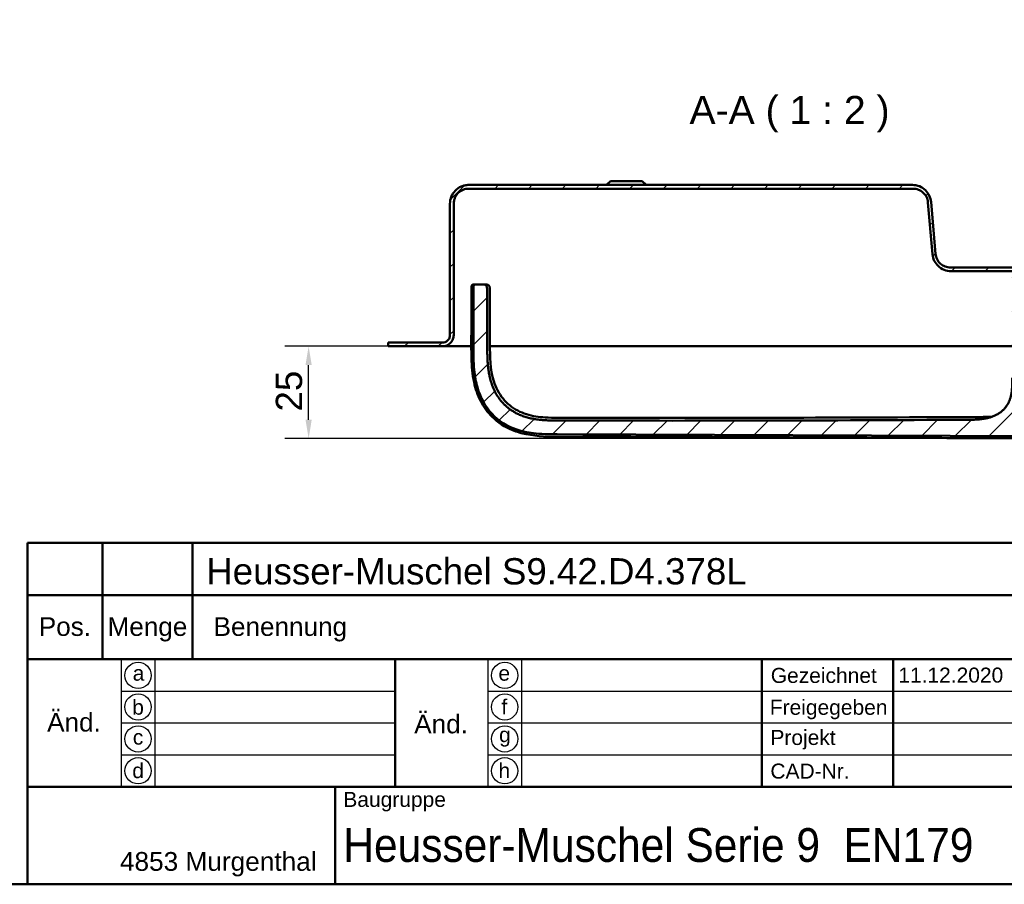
# Model space of a CAD drawing. Header units: millimetres. Extents: x 20 to 833, y 20 to 574.
# Tile 17 of 24: x 438 to 700, y 20 to 250. Entities that reach past the tile are written whole.
import ezdxf
from ezdxf.enums import TextEntityAlignment as Align

# ---------------------------------------------------------------- set-up
doc = ezdxf.new("R2010")
doc.units = ezdxf.units.MM
doc.header["$LTSCALE"] = 2
for name, color, linetype, lineweight in [('Bemaßungen(DIN)', 7, 'Continuous', 25), ('Sichtbare Kanten(DIN)', 7, 'Continuous', 50), ('Skizziergeometrie(DIN)', 7, 'Continuous', 50), ('Skizzierlinie(DIN)', 7, 'Continuous', 25), ('Symbole(DIN)', 7, 'Continuous', 25)]:
    doc.layers.add(name, color=color, linetype=linetype, lineweight=lineweight)
doc.layers.add('Schraffur', color=179, linetype='Continuous', lineweight=9, true_color=0x1e1e47)
doc.styles.add('Aktuell-DIN', font='arial.ttf')
doc.styles.add('Aktuell-DINGroßer Text', font='arial.ttf')
doc.styles.add('STANDARD-DIN~0', font='arial.ttf')
doc.styles.add('Textstil10', font='arial.ttf')
doc.styles.add('Textstil41', font='arial.ttf', dxfattribs={"width": 0.8})
doc.styles.add('Textstil83', font='arial.ttf', dxfattribs={"width": 0.8})
doc.dimstyles.new('CAD-LAN', dxfattribs={"dimscale": 2, "dimtxt": 3.5, "dimasz": 2.5, "dimexe": 3.175, "dimexo": 0, "dimgap": 0.8, "dimtad": 1, "dimrnd": 1e-08, "dimtxsty": 'STANDARD-DIN~0', "dimcen": 0.09, "dimdle": 10, "dimclrd": 250, "dimclre": 250, "dimclrt": 250, "dimadec": 0, "dimazin": 2, "dimtfac": 1, "dimtmove": 0, "dimatfit": 3, "dimfxl": 1, "dimtolj": 1, "dimtzin": 0, "dimlwd": 25, "dimlwe": 25, "dimarcsym": 0})

# ---------------------------------------------------------------- blocks, each defined once
blk = doc.blocks.new('Ränder Standardrahmen')
at = {"layer": 'Skizziergeometrie(DIN)', "flags": 128}
blk.add_lwpolyline([(10, 10), (10, 287), (410, 287), (410, 10), (10, 10)], dxfattribs=at)
blk = doc.blocks.new('Schriftfelder Heusser')
at = {"layer": 'Skizziergeometrie(DIN)'}
for p, q in [((101, 229.92), (101, 236.92)), ((101, 236.92), (291, 236.92)), ((111, 229.92), (111, 236.92)), ((123, 229.92), (123, 236.92)), ((101, 191.42), (101, 229.92)), ((101, 229.92), (291, 229.92)), ((111, 229.92), (111, 221.42)), ((123, 229.92), (123, 221.42)), ((101, 221.42), (291, 221.42)), ((150, 221.42), (150, 204.42)), ((198.85, 221.42), (198.85, 204.42)), ((216.35, 221.42), (216.35, 204.42)), ((101, 204.42), (291, 204.42)), ((142, 204.42), (142, 191.42)), ((291, 191.42), (101, 191.42))]:
    blk.add_line(p, q, dxfattribs=at)
at = {"layer": 'Skizzierlinie(DIN)'}
for p, q in [((113.5, 221.42), (113.5, 204.42)), ((118, 221.42), (118, 204.42)), ((162.35, 221.42), (162.35, 204.42)), ((166.85, 221.42), (166.85, 204.42)), ((113.5, 217.17), (150, 217.17)), ((162.35, 217.17), (278, 217.17)), ((113.5, 212.92), (150, 212.92)), ((162.35, 212.92), (278, 212.92)), ((113.5, 208.67), (150, 208.67)), ((162.35, 208.67), (278, 208.67))]:
    blk.add_line(p, q, dxfattribs=at)
for centre in [(115.75, 219.25), (164.6, 219.25), (115.75, 215.04), (164.6, 215.04), (115.75, 210.79), (164.6, 210.79), (115.75, 206.54), (164.6, 206.54)]:
    blk.add_circle(centre, 1.75, dxfattribs=at)
at = {"layer": 'Symbole(DIN)', "color": 179, "true_color": 0x262659, "style": 'Aktuell-DIN'}
for s, insert, char_height, attachment_point in [('Pos.', (106, 227), 2.489, 2), ('Menge', (117, 227), 2.489, 2), ('Benennung', (125.81, 225.38), 2.489, 4), ('\\fArial|b0|i0;a', (115.81, 219.53), 2, 5), ('\\fArial|b0|i0;e', (164.54, 219.53), 2, 5), ('\\fArial|b0|i0;Gezeichnet', (200.05, 219.23), 2, 4), ('\\fArial|b0|i0;b', (115.75, 215), 2, 5), ('\\fArial|b0|i0;f', (164.55, 215.06), 2, 5), ('\\fArial|b0|i0;Freigegeben', (199.92, 216), 2, 1), ('\\fArial|b0|i0;c', (115.75, 211.01), 2, 5), ('\\fArial|b0|i0;g', (164.63, 211.05), 2, 5), ('\\fArial|b0|i0;Projekt', (200, 211.98), 2, 1), ('\\fArial|b0|i0;d', (115.76, 206.55), 2, 5), ('\\fArial|b0|i0;h', (164.55, 206.57), 2, 5), ('\\fArial|b0|i0;CAD-Nr.', (200, 207.5), 2, 1), ('\\fArial|b0|i0;\\H2.0000;Baugruppe', (143.1, 203.73), 2, 1), ('\\fArial|b0|i0;\\H2.5000;4853 Murgenthal', (113.33, 192.46), 2.5, 7)]:
    blk.add_mtext(s, dxfattribs=dict(at, insert=insert, char_height=char_height, attachment_point=attachment_point))
at = {"layer": 'Symbole(DIN)', "color": 179, "true_color": 0x262659, "char_height": 2.489, "width": 12.3494, "attachment_point": 5, "style": 'Aktuell-DIN'}
for insert in [(107.21, 213), (156.12, 212.76)]:
    blk.add_mtext('Änd.', dxfattribs=dict(at, insert=insert))
at = {"layer": 'Symbole(DIN)', "color": 7, "insert": (143.1, 196.62), "char_height": 4.5, "width": 90.18, "attachment_point": 4, "style": 'Aktuell-DIN'}
blk.add_mtext('\\fArial|b0|i0;\\W0.90;\\H4.5000;Heusser-Muschel Serie 9  EN179', dxfattribs=at)
at = {"layer": 'Symbole(DIN)', "color": 179, "true_color": 0x262659}
for tag, height, style, p in [('AUTOR', 2.49, 'Aktuell-DIN', (240.03, 219.26)), ('KONTROLLDATUM', 2, 'Textstil10', (217.42, 215.04)), ('KONTROLLIERT_VON', 2, 'Textstil10', (239.98, 215.05))]:
    blk.add_attdef(tag, text='', height=height, dxfattribs=dict(at, style=style)).set_placement(p, align=Align.MIDDLE_LEFT)
at = {"layer": 'Symbole(DIN)', "color": 179, "true_color": 0x262659, "style": 'Textstil10'}
blk.add_attdef('ERSTELLUNGSDATUM_001', (217.04, 218.29), '', height=2, dxfattribs=at)
at = {"layer": 'Symbole(DIN)', "color": 7, "style": 'Textstil83', "width": 0.8}
blk.add_attdef('Anfänglicher_Ansichtsmaßstab_001', (281.57, 213.34), '', height=2.3, dxfattribs=at)
at = {"layer": 'Symbole(DIN)', "color": 179, "true_color": 0x262659, "style": 'Textstil10'}
blk.add_attdef('PROJEKT', text='', height=2, dxfattribs=at).set_placement((217.77, 209.72), align=Align.BOTTOM_LEFT)
at = {"layer": 'Symbole(DIN)', "color": 7, "style": 'Textstil41', "width": 0.8}
blk.add_attdef('STATUS', text='', height=5, dxfattribs=at).set_placement((284.53, 195.86), align=Align.MIDDLE_CENTER)
blk = doc.blocks.new('*D27')
at = {"layer": 'Bemaßungen(DIN)', "color": 250, "linetype": 'Continuous', "lineweight": 25, "true_color": 0x3f3f3f, "transparency": 16777216}
for p, q in [((543.36, 163.36), (508.6, 163.36)), ((514.95, 143.8), (514.95, 158.36)), ((708.46, 138.8), (508.6, 138.8))]:
    blk.add_line(p, q, dxfattribs=at)
at = {"layer": 'Bemaßungen(DIN)', "color": 250, "linetype": 'Continuous', "true_color": 0x3f3f3f, "transparency": 16777216}
for points in [[(514.12, 158.36), (515.78, 158.36), (514.95, 163.36)], [(514.12, 143.8), (515.78, 143.8), (514.95, 138.8)]]:
    blk.add_solid(points, dxfattribs=at)
at = {"layer": 'Defpoints', "color": 0, "linetype": 'Continuous', "transparency": 16777216}
for p in [(514.95, 163.36), (543.36, 163.36), (708.46, 138.8)]:
    blk.add_point(p, dxfattribs=at)
at = {"layer": 'Bemaßungen(DIN)', "color": 250, "linetype": 'Continuous', "lineweight": 25, "true_color": 0x3f3f3f, "transparency": 16777216, "insert": (506.2, 145.98), "char_height": 7, "attachment_point": 1, "rotation": 90, "style": 'STANDARD-DIN~0'}
blk.add_mtext('\\A1;25', dxfattribs=at)

msp = doc.modelspace()

# ---------------------------------------------------------------- hatches: boundary and pattern name
at = {"layer": 'Schraffur'}
h = msp.add_hatch(dxfattribs=at)
h.set_pattern_fill('ANSI31', color=256, scale=50.8, style=0)
h.set_pattern_definition([(45, (0, 0), (-4.49013, 4.49013), [])])
edge = h.paths.add_edge_path()
edge.add_line((743.612, 179.355), (743.612, 166.355))
edge.add_spline(control_points=[(743.612, 166.355), (743.612, 166.146), (743.634, 165.939), (743.718, 165.537), (743.78, 165.344), (744.018, 164.796), (744.246, 164.469), (744.807, 163.929), (745.131, 163.717), (745.845, 163.428), (746.225, 163.355), (746.612, 163.355)], knot_values=[-0.4735831, -0.4735831, -0.4735831, -0.4735831, -0.4108832, -0.4108832, -0.3500812, -0.3500812, -0.2314327, -0.2314327, -0.1160757, -0.1160757, -0.0000071, -0.0000071, -0.0000071, -0.0000071], degree=3, periodic=0)
edge.add_line((746.612, 163.355), (750.112, 163.355))
edge.add_line((750.112, 163.355), (750.112, 164.325))
edge.add_line((750.112, 164.325), (749.112, 164.325))
edge.add_line((749.112, 164.325), (749.112, 164.355))
edge.add_line((749.112, 164.355), (746.612, 164.355))
edge.add_spline(control_points=[(746.612, 164.355), (746.473, 164.355), (746.335, 164.369), (746.067, 164.426), (745.938, 164.467), (745.573, 164.626), (745.355, 164.778), (744.995, 165.151), (744.854, 165.368), (744.661, 165.844), (744.612, 166.097), (744.612, 166.355)], knot_values=[-0.3157143, -0.3157143, -0.3157143, -0.3157143, -0.2739221, -0.2739221, -0.2333875, -0.2333875, -0.1542884, -0.1542884, -0.0773838, -0.0773838, 0, 0, 0, 0], degree=3, periodic=0)
edge.add_line((744.612, 166.355), (744.612, 179.355))
edge.add_spline(control_points=[(744.612, 179.355), (744.612, 179.703), (744.577, 180.049), (744.436, 180.719), (744.333, 181.041), (743.936, 181.953), (743.556, 182.499), (742.622, 183.399), (742.081, 183.751), (740.891, 184.233), (740.257, 184.355), (739.612, 184.355)], knot_values=[-0.7893052, -0.7893052, -0.7893052, -0.7893052, -0.6848053, -0.6848053, -0.5834686, -0.5834686, -0.3857211, -0.3857211, -0.1934595, -0.1934595, 0, 0, 0, 0], degree=3, periodic=0)
edge.add_line((739.612, 184.355), (730.612, 184.355))
edge.add_line((730.612, 184.355), (730.612, 185.855))
edge.add_line((730.612, 185.855), (730.112, 185.855))
edge.add_line((730.112, 185.855), (730.112, 182.555))
edge.add_line((730.112, 182.555), (729.612, 182.555))
edge.add_line((729.612, 182.555), (729.612, 183.355))
edge.add_line((729.612, 183.355), (726.629, 183.355))
edge.add_line((726.629, 183.355), (726.629, 184.255))
edge.add_line((726.629, 184.255), (724.712, 184.255))
edge.add_line((724.712, 184.255), (724.712, 185.055))
edge.add_line((724.712, 185.055), (725.612, 185.055))
edge.add_line((725.612, 185.055), (725.612, 185.655))
edge.add_line((725.612, 185.655), (725.112, 186.155))
edge.add_line((725.112, 186.155), (722.162, 186.155))
edge.add_line((722.162, 186.155), (722.162, 171.314))
edge.add_line((722.162, 171.314), (731.671, 171.314))
edge.add_line((731.671, 171.314), (732.655, 172.298))
edge.add_line((732.655, 172.298), (732.655, 180.355))
edge.add_line((732.655, 180.355), (732.655, 182.855))
edge.add_line((732.655, 182.855), (731.912, 182.855))
edge.add_line((731.912, 182.855), (731.912, 176.655))
edge.add_line((731.912, 176.655), (731.612, 176.355))
edge.add_line((731.612, 176.355), (728.912, 176.355))
edge.add_line((728.912, 176.355), (729.112, 176.555))
edge.add_line((729.112, 176.555), (729.112, 177.155))
edge.add_line((729.112, 177.155), (728.912, 177.355))
edge.add_line((728.912, 177.355), (729.212, 177.355))
edge.add_line((729.212, 177.355), (729.212, 176.855))
edge.add_line((729.212, 176.855), (729.312, 176.755))
edge.add_line((729.312, 176.755), (731.412, 176.755))
edge.add_line((731.412, 176.755), (731.612, 176.955))
edge.add_line((731.612, 176.955), (731.612, 183.355))
edge.add_line((731.612, 183.355), (739.612, 183.355))
edge.add_spline(control_points=[(739.612, 183.355), (739.891, 183.355), (740.168, 183.327), (740.704, 183.214), (740.961, 183.132), (741.691, 182.814), (742.127, 182.51), (742.847, 181.763), (743.129, 181.33), (743.515, 180.378), (743.612, 179.871), (743.612, 179.355)], knot_values=[-0.6314442, -0.6314442, -0.6314442, -0.6314442, -0.5478443, -0.5478443, -0.4667749, -0.4667749, -0.3085769, -0.3085769, -0.1547676, -0.1547676, 0, 0, 0, 0], degree=3, periodic=0)
h.paths.add_polyline_path([(727.112, 177.355), (727.112, 182.155), (726.912, 182.355), (725.812, 182.355), (725.612, 182.155), (725.612, 183.355), (726.612, 183.355), (726.612, 182.555), (727.362, 182.555), (727.162, 182.355), (727.162, 177.555), (727.362, 177.355)], flags=0)
h.paths.add_polyline_path([(725.812, 176.355), (725.612, 176.355), (725.612, 176.555)], flags=0)
edge = h.paths.add_edge_path()
edge.add_line((536.112, 164.355), (536.112, 163.355))
edge.add_line((536.112, 163.355), (550.612, 163.355))
edge.add_spline(control_points=[(550.612, 163.355), (550.821, 163.355), (551.029, 163.377), (551.431, 163.461), (551.624, 163.523), (552.171, 163.761), (552.499, 163.989), (553.039, 164.549), (553.25, 164.874), (553.539, 165.588), (553.612, 165.968), (553.612, 166.355)], knot_values=[-0.4735814, -0.4735814, -0.4735814, -0.4735814, -0.4108832, -0.4108832, -0.3500812, -0.3500812, -0.2314327, -0.2314327, -0.1160757, -0.1160757, 0, 0, 0, 0], degree=3, periodic=0)
edge.add_line((553.612, 166.355), (553.612, 201.355))
edge.add_spline(control_points=[(553.612, 201.355), (553.612, 201.633), (553.641, 201.91), (553.754, 202.447), (553.836, 202.704), (554.154, 203.434), (554.458, 203.87), (555.205, 204.59), (555.638, 204.872), (556.589, 205.258), (557.097, 205.355), (557.612, 205.355)], knot_values=[-0.6314442, -0.6314442, -0.6314442, -0.6314442, -0.5478443, -0.5478443, -0.4667749, -0.4667749, -0.3085769, -0.3085769, -0.1547676, -0.1547676, 0, 0, 0, 0], degree=3, periodic=0)
edge.add_line((557.612, 205.355), (676.015, 205.355))
edge.add_spline(control_points=[(676.015, 205.355), (676.502, 205.355), (676.983, 205.268), (677.878, 204.927), (678.285, 204.682), (679.027, 204.037), (679.347, 203.628), (679.813, 202.713), (679.955, 202.217), (680, 201.704)], knot_values=[-0.5965767, -0.5965767, -0.5965767, -0.5965767, -0.4502726, -0.4502726, -0.3087981, -0.3087981, -0.1544759, -0.1544759, 0, 0, 0, 0], degree=3, periodic=0)
edge.add_line((680, 201.704), (681.206, 187.919))
edge.add_spline(control_points=[(681.206, 187.919), (681.259, 187.312), (681.42, 186.724), (681.942, 185.646), (682.291, 185.166), (683.176, 184.312), (683.719, 183.959), (684.91, 183.477), (685.543, 183.355), (686.187, 183.355)], knot_values=[-0.7457209, -0.7457209, -0.7457209, -0.7457209, -0.5628408, -0.5628408, -0.3859976, -0.3859976, -0.1930948, -0.1930948, 0, 0, 0, 0], degree=3, periodic=0)
edge.add_line((686.187, 183.355), (703.612, 183.355))
edge.add_line((703.612, 183.355), (703.612, 176.955))
edge.add_line((703.612, 176.955), (703.812, 176.755))
edge.add_line((703.812, 176.755), (705.912, 176.755))
edge.add_line((705.912, 176.755), (706.012, 176.855))
edge.add_line((706.012, 176.855), (706.012, 177.355))
edge.add_line((706.012, 177.355), (706.312, 177.355))
edge.add_line((706.312, 177.355), (706.112, 177.155))
edge.add_line((706.112, 177.155), (706.112, 176.555))
edge.add_line((706.112, 176.555), (706.312, 176.355))
edge.add_line((706.312, 176.355), (703.612, 176.355))
edge.add_line((703.612, 176.355), (703.312, 176.655))
edge.add_line((703.312, 176.655), (703.312, 182.855))
edge.add_line((703.312, 182.855), (702.469, 182.855))
edge.add_line((702.469, 182.855), (702.469, 180.355))
edge.add_line((702.469, 180.355), (702.469, 154.939))
edge.add_spline(control_points=[(702.469, 154.939), (702.469, 150.493), (702.469, 146.935), (698.942, 143.804), (694.915, 143.787), (689.881, 143.765)], knot_values=[0, 0, 0, 0, 0, 0, 1, 1, 1, 1, 1, 1], degree=5, periodic=0)
edge.add_spline(control_points=[(689.881, 143.765), (653.685, 143.607), (617.488, 143.464), (581.291, 143.593)], knot_values=[0.0000183, 0.0000183, 0.0000183, 0.0000183, 10.8591286, 10.8591286, 10.8591286, 10.8591286], degree=3, periodic=0)
edge.add_spline(control_points=[(581.291, 143.593), (574.755, 143.616), (568.795, 143.645), (562.603, 149.321), (562.575, 155.802), (562.541, 163.893)], knot_values=[0, 0, 0, 0, 0, 0, 1, 1, 1, 1, 1, 1], degree=5, periodic=0)
edge.add_spline(control_points=[(562.541, 163.893), (562.511, 171.19), (562.494, 175.077), (562.493, 178.441)], knot_values=[0, 0, 0, 0, 1.0033721, 1.0033721, 1.0033721, 1.0033721], weights=[1.044297, 1.00552, 1.0006869, 1.0000845], degree=3, periodic=0)
edge.add_spline(control_points=[(562.493, 178.441), (562.493, 179.007), (562.493, 179.515), (562.18, 179.855), (561.658, 179.855), (561.082, 179.855)], knot_values=[0, 0, 0, 0, 0, 0, 1, 1, 1, 1, 1, 1], degree=5, periodic=0)
edge.add_line((561.082, 179.855), (559.492, 179.855))
edge.add_spline(control_points=[(559.492, 179.855), (559.387, 179.855), (559.279, 179.855), (559.146, 179.818), (559.108, 179.802), (559.043, 179.756), (559.017, 179.728), (558.969, 179.653), (558.953, 179.606), (558.927, 179.473), (558.927, 179.381), (558.927, 179.29)], knot_values=[-0.0997525, -0.0997525, -0.0997525, -0.0997525, -0.0687231, -0.0687231, -0.0556331, -0.0556331, -0.0432165, -0.0432165, -0.0273736, -0.0273736, -0.0000528, -0.0000528, -0.0000528, -0.0000528], degree=3, periodic=0)
edge.add_spline(control_points=[(558.927, 179.29), (558.926, 177.364), (558.923, 175.525), (558.917, 173.589), (558.911, 171.648), (558.903, 169.651), (558.895, 167.721), (558.89, 166.435), (558.884, 165.15), (558.879, 163.864)], knot_values=[0, 0, 0, 0, 0.4100205, 0.4100205, 0.4100205, 0.82096, 0.82096, 0.82096, 1.0946134, 1.0946134, 1.0946134, 1.0946134], degree=3, periodic=0)
edge.add_spline(control_points=[(558.879, 163.864), (558.874, 162.728), (558.867, 161.589), (558.895, 160.375), (558.924, 159.161), (558.986, 158.094), (559.073, 157.176), (559.248, 155.339), (559.531, 153.843), (559.934, 152.434), (561.548, 146.797), (565.17, 142.914), (570.462, 141.15), (571.785, 140.709), (573.19, 140.396), (574.917, 140.194), (575.78, 140.093), (576.783, 140.018), (577.925, 139.977), (579.066, 139.937), (580.137, 139.934), (581.207, 139.929)], knot_values=[0, 0, 0, 0, 0.2406476, 0.2406476, 0.2406476, 0.4812952, 0.4812952, 0.4812952, 0.9625904, 0.9625904, 0.9625904, 2.8877711, 2.8877711, 2.8877711, 3.3690663, 3.3690663, 3.3690663, 3.6097139, 3.6097139, 3.6097139, 3.8503615, 3.8503615, 3.8503615, 3.8503615], degree=3, periodic=0)
edge.add_line((581.207, 139.929), (708.68, 139.382))
edge.add_spline(control_points=[(708.68, 139.382), (710.146, 139.376), (711.613, 139.369), (713.173, 139.413), (714.733, 139.457), (716.115, 139.547), (717.469, 139.702)], knot_values=[0, 0, 0, 0, 0.4403832, 0.4403832, 0.4403832, 0.8807664, 0.8807664, 0.8807664, 0.8807664], degree=3, periodic=0)
edge.add_spline(control_points=[(717.469, 139.702), (719.249, 139.905), (720.859, 140.21), (722.373, 140.631)], knot_values=[0, 0, 0, 0, 0.5001725, 0.5001725, 0.5001725, 0.5001725], degree=3, periodic=0)
edge.add_spline(control_points=[(722.373, 140.631), (723.908, 141.057), (725.588, 141.672), (727.414, 142.476)], knot_values=[0, 0, 0, 0, 0.5374565, 0.5374565, 0.5374565, 0.5374565], degree=3, periodic=0)
edge.add_spline(control_points=[(727.414, 142.476), (727.878, 142.681), (728.212, 142.835), (728.615, 143.031), (729.018, 143.227), (729.413, 143.428), (729.806, 143.631), (729.905, 143.682), (730.003, 143.733), (730.101, 143.784), (730.396, 143.936), (730.692, 144.088), (730.989, 144.236), (731.039, 144.26), (731.088, 144.285), (731.138, 144.309), (731.188, 144.333), (731.238, 144.358), (731.287, 144.382), (731.537, 144.502), (731.788, 144.618), (732.045, 144.725), (732.097, 144.746), (732.148, 144.767), (732.198, 144.787)], knot_values=[0, 0, 0, 0, 0.1300988, 0.1300988, 0.1300988, 0.2601975, 0.2601975, 0.2601975, 0.2927222, 0.2927222, 0.2927222, 0.3902963, 0.3902963, 0.3902963, 0.4065586, 0.4065586, 0.4065586, 0.422821, 0.422821, 0.422821, 0.5041327, 0.5041327, 0.5041327, 0.5203951, 0.5203951, 0.5203951, 0.5203951], degree=3, periodic=0)
edge.add_spline(control_points=[(732.198, 144.787), (732.291, 144.824), (732.382, 144.858), (732.498, 144.933), (732.534, 144.964), (732.596, 145.045), (732.617, 145.091), (732.655, 145.234), (732.655, 145.339), (732.655, 145.443)], knot_values=[-0.0935252, -0.0935252, -0.0935252, -0.0935252, -0.0642653, -0.0642653, -0.0483657, -0.0483657, -0.0312512, -0.0312512, 0, 0, 0, 0], degree=3, periodic=0)
edge.add_line((732.655, 145.443), (732.655, 165.412))
edge.add_line((732.655, 165.412), (731.671, 166.397))
edge.add_line((731.671, 166.397), (722.162, 166.397))
edge.add_line((722.162, 166.397), (722.162, 151.155))
edge.add_line((722.162, 151.155), (713.062, 151.155))
edge.add_line((713.062, 151.155), (713.062, 186.155))
edge.add_line((713.062, 186.155), (710.112, 186.155))
edge.add_line((710.112, 186.155), (709.612, 185.655))
edge.add_line((709.612, 185.655), (709.612, 185.055))
edge.add_line((709.612, 185.055), (710.512, 185.055))
edge.add_line((710.512, 185.055), (710.512, 183.355))
edge.add_line((710.512, 183.355), (709.612, 183.355))
edge.add_line((709.612, 183.355), (709.612, 182.155))
edge.add_line((709.612, 182.155), (709.412, 182.355))
edge.add_line((709.412, 182.355), (708.312, 182.355))
edge.add_line((708.312, 182.355), (708.112, 182.155))
edge.add_line((708.112, 182.155), (708.112, 177.355))
edge.add_line((708.112, 177.355), (707.862, 177.355))
edge.add_line((707.862, 177.355), (708.062, 177.555))
edge.add_line((708.062, 177.555), (708.062, 182.355))
edge.add_line((708.062, 182.355), (707.862, 182.555))
edge.add_line((707.862, 182.555), (708.612, 182.555))
edge.add_line((708.612, 182.555), (708.612, 183.355))
edge.add_line((708.612, 183.355), (705.612, 183.355))
edge.add_line((705.612, 183.355), (705.612, 182.555))
edge.add_line((705.612, 182.555), (705.112, 182.555))
edge.add_line((705.112, 182.555), (705.112, 185.855))
edge.add_line((705.112, 185.855), (704.612, 185.855))
edge.add_line((704.612, 185.855), (704.612, 184.355))
edge.add_line((704.612, 184.355), (685.983, 184.355))
edge.add_spline(control_points=[(685.983, 184.355), (685.494, 184.355), (685.012, 184.443), (684.115, 184.786), (683.707, 185.032), (682.966, 185.68), (682.647, 186.089), (682.182, 187.005), (682.041, 187.502), (681.998, 188.015)], knot_values=[-0.5973968, -0.5973968, -0.5973968, -0.5973968, -0.4506663, -0.4506663, -0.3087924, -0.3087924, -0.1544816, -0.1544816, 0, 0, 0, 0], degree=3, periodic=0)
edge.add_line((681.998, 188.015), (680.821, 201.781))
edge.add_spline(control_points=[(680.821, 201.781), (680.769, 202.39), (680.608, 202.981), (680.086, 204.061), (679.736, 204.543), (678.85, 205.398), (678.307, 205.752), (677.116, 206.233), (676.483, 206.355), (675.839, 206.355)], knot_values=[-0.7467461, -0.7467461, -0.7467461, -0.7467461, -0.5633329, -0.5633329, -0.3859905, -0.3859905, -0.193102, -0.193102, 0, 0, 0, 0], degree=3, periodic=0)
edge.add_line((675.839, 206.355), (557.612, 206.355))
edge.add_spline(control_points=[(557.612, 206.355), (557.265, 206.355), (556.919, 206.32), (556.248, 206.179), (555.927, 206.076), (555.014, 205.679), (554.469, 205.298), (553.569, 204.365), (553.216, 203.824), (552.735, 202.634), (552.612, 202), (552.612, 201.355)], knot_values=[-0.7893052, -0.7893052, -0.7893052, -0.7893052, -0.6848053, -0.6848053, -0.5834686, -0.5834686, -0.3857211, -0.3857211, -0.1934595, -0.1934595, 0, 0, 0, 0], degree=3, periodic=0)
edge.add_line((552.612, 201.355), (552.612, 166.355))
edge.add_spline(control_points=[(552.612, 166.355), (552.612, 166.216), (552.598, 166.078), (552.542, 165.809), (552.501, 165.681), (552.342, 165.316), (552.19, 165.098), (551.816, 164.738), (551.6, 164.597), (551.124, 164.404), (550.87, 164.355), (550.612, 164.355)], knot_values=[-0.3157221, -0.3157221, -0.3157221, -0.3157221, -0.2739221, -0.2739221, -0.2333875, -0.2333875, -0.1542884, -0.1542884, -0.0773838, -0.0773838, -0.000002, -0.000002, -0.000002, -0.000002], degree=3, periodic=0)
edge.add_line((550.612, 164.355), (536.112, 164.355))
h.paths.add_polyline_path([(709.612, 176.355), (709.412, 176.355), (709.612, 176.555)], flags=0)

# ---------------------------------------------------------------- linework, layer by layer
at = {"layer": 'Sichtbare Kanten(DIN)'}
for p, q in [((595.362, 207.355), (594.362, 206.355)), ((595.362, 207.355), (603.862, 207.355)), ((603.862, 207.355), (604.862, 206.355)), ((675.839, 206.355), (557.612, 206.355)), ((557.612, 205.355), (676.015, 205.355)), ((552.612, 201.355), (552.612, 166.355)), ((552.612, 166.355), (552.612, 201.355)), ((553.612, 166.355), (553.612, 201.355)), ((680, 201.704), (681.206, 187.919)), ((681.998, 188.015), (680.821, 201.781)), ((704.612, 184.355), (685.983, 184.355)), ((686.187, 183.355), (703.612, 183.355)), ((559.492, 179.855), (561.082, 179.855)), ((561.082, 179.855), (561.785, 179.855)), ((552.612, 166.355), (552.612, 166.355)), ((536.112, 164.355), (536.112, 163.355)), ((550.612, 164.355), (536.112, 164.355)), ((536.112, 164.325), (536.112, 164.325)), ((536.112, 163.355), (536.112, 164.325)), ((536.112, 163.355), (550.612, 163.355)), ((550.637, 163.355), (558.297, 163.355)), ((563.273, 163.355), (576.151, 163.355)), ((576.151, 163.355), (702.469, 163.355)), ((708.68, 139.382), (581.207, 139.929))]:
    msp.add_line(p, q, dxfattribs=at)
for points, degree, knots in [([(557.612, 206.355), (557.265, 206.355), (556.919, 206.32), (556.248, 206.179), (555.927, 206.076), (555.014, 205.679), (554.469, 205.298), (553.569, 204.365), (553.216, 203.824), (552.735, 202.634), (552.612, 202), (552.612, 201.355)], 3, [-0.78930523, -0.78930523, -0.78930523, -0.78930523, -0.68480532, -0.68480532, -0.58346864, -0.58346864, -0.38572109, -0.38572109, -0.19345948, -0.19345948, 0, 0, 0, 0]), ([(553.612, 201.355), (553.612, 201.633), (553.641, 201.91), (553.754, 202.447), (553.836, 202.704), (554.154, 203.434), (554.458, 203.87), (555.205, 204.59), (555.638, 204.872), (556.589, 205.258), (557.097, 205.355), (557.612, 205.355)], 3, [-0.63144419, -0.63144419, -0.63144419, -0.63144419, -0.54784426, -0.54784426, -0.46677491, -0.46677491, -0.30857687, -0.30857687, -0.15476759, -0.15476759, 0, 0, 0, 0]), ([(680.821, 201.781), (680.769, 202.39), (680.608, 202.981), (680.086, 204.061), (679.736, 204.543), (678.85, 205.398), (678.307, 205.752), (677.116, 206.233), (676.483, 206.355), (675.839, 206.355)], 3, [-0.74674606, -0.74674606, -0.74674606, -0.74674606, -0.56333292, -0.56333292, -0.38599047, -0.38599047, -0.19310203, -0.19310203, -0.00000002, -0.00000002, -0.00000002, -0.00000002]), ([(676.015, 205.355), (676.502, 205.355), (676.983, 205.268), (677.878, 204.927), (678.285, 204.682), (679.027, 204.037), (679.347, 203.628), (679.813, 202.713), (679.955, 202.217), (680, 201.704)], 3, [-0.59657674, -0.59657674, -0.59657674, -0.59657674, -0.45027262, -0.45027262, -0.30879806, -0.30879806, -0.15447588, -0.15447588, 0, 0, 0, 0]), ([(681.206, 187.919), (681.259, 187.312), (681.42, 186.724), (681.942, 185.646), (682.291, 185.166), (683.176, 184.312), (683.719, 183.959), (684.91, 183.477), (685.543, 183.355), (686.187, 183.355)], 3, [-0.74572093, -0.74572093, -0.74572093, -0.74572093, -0.56284077, -0.56284077, -0.38599757, -0.38599757, -0.19309485, -0.19309485, 0, 0, 0, 0]), ([(685.983, 184.355), (685.494, 184.355), (685.012, 184.443), (684.115, 184.786), (683.707, 185.032), (682.966, 185.68), (682.647, 186.089), (682.182, 187.005), (682.041, 187.502), (681.998, 188.015)], 3, [-0.59739683, -0.59739683, -0.59739683, -0.59739683, -0.45066634, -0.45066634, -0.30879238, -0.30879238, -0.15448162, -0.15448162, 0, 0, 0, 0]), ([(717.465, 139.14), (713.11, 138.642), (708.703, 138.821), (696.984, 138.872), (689.648, 138.903), (660.304, 139.029), (638.296, 139.123), (608.035, 139.253), (599.782, 139.288), (585.336, 139.351), (579.04, 138.75), (571.7, 140.179), (570.452, 140.532), (567.262, 141.828), (565.378, 143.047), (562.627, 145.788), (561.597, 147.223), (559.994, 150.329), (559.416, 152.034), (558.57, 155.882), (558.394, 158.065), (558.244, 163.857), (558.334, 167.481), (558.352, 172.564), (558.357, 174.023), (558.363, 176.211), (558.365, 176.941), (558.365, 178.035), (558.363, 178.4), (558.367, 178.86), (558.369, 178.956), (558.375, 179.162), (558.381, 179.274), (558.403, 179.421), (558.413, 179.466), (558.449, 179.588), (558.483, 179.654), (558.569, 179.753), (558.622, 179.789), (558.73, 179.83), (558.777, 179.841), (558.861, 179.851), (558.895, 179.853), (558.949, 179.856), (558.969, 179.856), (559.01, 179.856), (559.031, 179.856), (559.052, 179.856)], 3, [0, 0, 0, 0, 1.3147732, 1.3147732, 3.5156069, 3.5156069, 10.1181079, 10.1181079, 12.5940457, 12.5940457, 14.4517512, 14.4517512, 14.8372417, 14.8372417, 15.4848677, 15.4848677, 16.0022412, 16.0022412, 16.5333209, 16.5333209, 17.1842684, 17.1842684, 18.2712861, 18.2712861, 18.7090006, 18.7090006, 18.9277979, 18.9277979, 19.037268, 19.037268, 19.0659314, 19.0659314, 19.1002429, 19.1002429, 19.1167144, 19.1167144, 19.1500843, 19.1500843, 19.1808225, 19.1808225, 19.1996381, 19.1996381, 19.21058, 19.21058, 19.2165994, 19.2165994, 19.2229076, 19.2229076, 19.2229076, 19.2229076]), ([(558.927, 179.29), (558.926, 177.364), (558.923, 175.525), (558.917, 173.589), (558.911, 171.648), (558.903, 169.651), (558.895, 167.721), (558.89, 166.435), (558.884, 165.15), (558.879, 163.864)], 3, [0, 0, 0, 0, 0.4100205, 0.4100205, 0.4100205, 0.82096, 0.82096, 0.82096, 1.0946134, 1.0946134, 1.0946134, 1.0946134]), ([(559.492, 179.855), (559.387, 179.855), (559.279, 179.855), (559.146, 179.818), (559.108, 179.802), (559.043, 179.756), (559.017, 179.728), (558.969, 179.653), (558.953, 179.606), (558.927, 179.473), (558.927, 179.381), (558.927, 179.29)], 3, [-0.099752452, -0.099752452, -0.099752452, -0.099752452, -0.068723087, -0.068723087, -0.055633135, -0.055633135, -0.043216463, -0.043216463, -0.027373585, -0.027373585, -0.000052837, -0.000052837, -0.000052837, -0.000052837]), ([(558.933, 179.846), (558.933, 179.846), (558.933, 179.846), (558.936, 179.847), (558.948, 179.848), (558.982, 179.851), (558.997, 179.853), (559.031, 179.855), (559.049, 179.856), (559.084, 179.857), (559.099, 179.857), (559.124, 179.858), (559.134, 179.858), (559.151, 179.858), (559.158, 179.858), (559.167, 179.858), (559.17, 179.858), (559.176, 179.858), (559.178, 179.858), (559.18, 179.858), (559.18, 179.858), (559.181, 179.858), (559.181, 179.858), (559.181, 179.858)], 3, [0.040889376, 0.040889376, 0.040889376, 0.040889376, 0.04351179, 0.04351179, 0.063943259, 0.063943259, 0.075266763, 0.075266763, 0.084557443, 0.084557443, 0.090252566, 0.090252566, 0.093339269, 0.093339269, 0.095419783, 0.095419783, 0.096311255, 0.096311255, 0.09697961, 0.09697961, 0.097042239, 0.097042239, 0.097097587, 0.097097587, 0.097097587, 0.097097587]), ([(559.099, 179.851), (559.094, 179.852), (559.088, 179.852), (559.083, 179.853), (559.077, 179.854), (559.071, 179.855), (559.07, 179.855)], 5, [1.370673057, 1.370673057, 1.370673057, 1.370673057, 1.370673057, 1.370673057, 1.391806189, 1.395873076, 1.395873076, 1.395873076, 1.395873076, 1.395873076, 1.395873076]), ([(559.077, 179.85), (559.077, 179.85), (559.078, 179.85), (559.082, 179.85), (559.09, 179.851), (559.118, 179.853), (559.138, 179.854), (559.183, 179.856), (559.201, 179.856), (559.236, 179.857), (559.248, 179.857), (559.27, 179.857), (559.279, 179.857), (559.288, 179.857)], 3, [0.043023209, 0.043023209, 0.043023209, 0.043023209, 0.048472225, 0.048472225, 0.065382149, 0.065382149, 0.082093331, 0.082093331, 0.090516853, 0.090516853, 0.094716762, 0.094716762, 0.097316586, 0.097316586, 0.097316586, 0.097316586]), ([(559.175, 179.851), (559.175, 179.851), (559.182, 179.851), (559.203, 179.853), (559.21, 179.853), (559.222, 179.854), (559.225, 179.854), (559.229, 179.854), (559.23, 179.854), (559.243, 179.855), (559.257, 179.855), (559.281, 179.855), (559.288, 179.856), (559.303, 179.856), (559.312, 179.856), (559.329, 179.856), (559.335, 179.856), (559.346, 179.856), (559.35, 179.856), (559.356, 179.856), (559.358, 179.856), (559.361, 179.856), (559.361, 179.856), (559.362, 179.856), (559.362, 179.856), (559.363, 179.856), (559.363, 179.856), (559.363, 179.856)], 3, [0.043257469, 0.043257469, 0.043257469, 0.043257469, 0.063911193, 0.063911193, 0.072195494, 0.072195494, 0.074953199, 0.074953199, 0.075872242, 0.075872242, 0.085106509, 0.085106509, 0.088411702, 0.088411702, 0.091991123, 0.091991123, 0.094059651, 0.094059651, 0.095367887, 0.095367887, 0.095908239, 0.095908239, 0.096110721, 0.096110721, 0.09616816, 0.09616816, 0.09618252, 0.09618252, 0.09618252, 0.09618252]), ([(559.261, 179.853), (559.261, 179.853), (559.271, 179.853), (559.303, 179.854), (559.311, 179.855), (559.329, 179.855), (559.336, 179.855), (559.35, 179.855), (559.356, 179.855), (559.37, 179.855), (559.378, 179.855), (559.392, 179.856), (559.396, 179.856), (559.404, 179.856), (559.407, 179.856), (559.41, 179.856), (559.411, 179.856), (559.411, 179.856), (559.412, 179.856), (559.412, 179.856)], 3, [0.041204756, 0.041204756, 0.041204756, 0.041204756, 0.068784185, 0.068784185, 0.076970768, 0.076970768, 0.082340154, 0.082340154, 0.085424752, 0.085424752, 0.08876935, 0.08876935, 0.090316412, 0.090316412, 0.091134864, 0.091134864, 0.091301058, 0.091301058, 0.091425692, 0.091425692, 0.091425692, 0.091425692]), ([(559.326, 179.854), (559.326, 179.854), (559.328, 179.854), (559.337, 179.854), (559.347, 179.855), (559.37, 179.855), (559.378, 179.855), (559.394, 179.855), (559.401, 179.855), (559.415, 179.855), (559.421, 179.855), (559.431, 179.855), (559.435, 179.855), (559.442, 179.855), (559.445, 179.855), (559.447, 179.855)], 3, [0.041130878, 0.041130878, 0.041130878, 0.041130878, 0.052585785, 0.052585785, 0.07295608, 0.07295608, 0.080887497, 0.080887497, 0.086067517, 0.086067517, 0.08868268, 0.08868268, 0.089993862, 0.089993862, 0.090808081, 0.090808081, 0.090808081, 0.090808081]), ([(559.373, 179.855), (559.373, 179.855), (559.374, 179.855), (559.38, 179.855), (559.39, 179.855), (559.416, 179.855), (559.421, 179.855), (559.431, 179.855), (559.436, 179.855), (559.446, 179.855), (559.449, 179.855), (559.455, 179.855), (559.456, 179.855), (559.46, 179.855), (559.462, 179.855), (559.465, 179.855), (559.466, 179.855), (559.469, 179.855), (559.47, 179.855), (559.471, 179.855), (559.471, 179.855), (559.471, 179.855), (559.471, 179.855), (559.471, 179.855)], 3, [0.042153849, 0.042153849, 0.042153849, 0.042153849, 0.051584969, 0.051584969, 0.077457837, 0.077457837, 0.082709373, 0.082709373, 0.08665462, 0.08665462, 0.088479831, 0.088479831, 0.089149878, 0.089149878, 0.089838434, 0.089838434, 0.090267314, 0.090267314, 0.090572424, 0.090572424, 0.090605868, 0.090605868, 0.090618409, 0.090618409, 0.090618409, 0.090618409]), ([(559.398, 179.855), (559.398, 179.855), (559.398, 179.855), (559.398, 179.855), (559.399, 179.855), (559.402, 179.855), (559.408, 179.855), (559.437, 179.855), (559.445, 179.855), (559.461, 179.855), (559.465, 179.855), (559.472, 179.855), (559.475, 179.855), (559.482, 179.855), (559.486, 179.855), (559.49, 179.855), (559.49, 179.855), (559.491, 179.855), (559.491, 179.855), (559.492, 179.855), (559.492, 179.855), (559.492, 179.855)], 3, [0.045423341, 0.045423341, 0.045423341, 0.045423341, 0.048719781, 0.048719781, 0.050905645, 0.050905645, 0.072892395, 0.072892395, 0.079342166, 0.079342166, 0.080984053, 0.080984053, 0.082214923, 0.082214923, 0.083325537, 0.083325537, 0.083462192, 0.083462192, 0.083530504, 0.083530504, 0.08354758, 0.08354758, 0.08354758, 0.08354758]), ([(559.4, 179.855), (559.4, 179.855), (559.403, 179.855), (559.418, 179.855), (559.425, 179.855), (559.44, 179.855), (559.444, 179.855), (559.454, 179.855), (559.458, 179.855), (559.467, 179.855), (559.47, 179.855), (559.476, 179.855), (559.478, 179.855), (559.482, 179.855), (559.484, 179.855), (559.485, 179.855)], 3, [0.042845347, 0.042845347, 0.042845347, 0.042845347, 0.063924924, 0.063924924, 0.077136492, 0.077136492, 0.081925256, 0.081925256, 0.085010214, 0.085010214, 0.086567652, 0.086567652, 0.087348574, 0.087348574, 0.087833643, 0.087833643, 0.087833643, 0.087833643]), ([(559.461, 179.855), (559.46, 179.855), (559.459, 179.855), (559.458, 179.855), (559.457, 179.855), (559.455, 179.855), (559.455, 179.855)], 5, [0.504286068, 0.504286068, 0.504286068, 0.504286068, 0.504286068, 0.504286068, 0.521884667, 0.544861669, 0.544861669, 0.544861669, 0.544861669, 0.544861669, 0.544861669]), ([(561.809, 179.855), (561.809, 179.855), (561.809, 179.855), (561.809, 179.855), (561.809, 179.855), (561.809, 179.855), (561.809, 179.855), (561.809, 179.855), (561.809, 179.855), (561.81, 179.855), (561.81, 179.855), (561.811, 179.855), (561.811, 179.855), (561.811, 179.855), (561.812, 179.855), (561.812, 179.855), (561.812, 179.855), (561.812, 179.855), (561.812, 179.855), (561.812, 179.855), (561.812, 179.855), (561.812, 179.855), (561.812, 179.855), (561.813, 179.855), (561.813, 179.855), (561.814, 179.855), (561.814, 179.855), (561.816, 179.855), (561.817, 179.855), (561.821, 179.855), (561.826, 179.855), (561.835, 179.855), (561.838, 179.855), (561.849, 179.855), (561.858, 179.855), (561.899, 179.855), (561.933, 179.855), (562.001, 179.854), (562.035, 179.854), (562.137, 179.851), (562.205, 179.848), (562.409, 179.83), (562.548, 179.808), (562.74, 179.734), (562.802, 179.703), (562.914, 179.624), (562.964, 179.576), (563.049, 179.468), (563.083, 179.408), (563.164, 179.219), (563.19, 179.081), (563.222, 178.777), (563.222, 178.606), (563.222, 178.437)], 3, [0, 0, 0, 0, 0.00007948, 0.00007948, 0.00023843, 0.00023843, 0.00055634, 0.00055634, 0.00119216, 0.00119216, 0.00247649, 0.00247649, 0.00263941, 0.00263941, 0.00267988, 0.00267988, 0.00270001, 0.00270001, 0.00272021, 0.00272021, 0.00274029, 0.00274029, 0.00278045, 0.00278045, 0.00286031, 0.00286031, 0.00317882, 0.00317882, 0.00381464, 0.00381464, 0.00640667, 0.00640667, 0.00768677, 0.00768677, 0.01025221, 0.01025221, 0.02044749, 0.02044749, 0.03062153, 0.03062153, 0.05097922, 0.05097922, 0.09220659, 0.09220659, 0.11272488, 0.11272488, 0.13329354, 0.13329354, 0.15379743, 0.15379743, 0.19482926, 0.19482926, 0.24572243, 0.24572243, 0.24572243, 0.24572243]), ([(550.612, 163.355), (550.821, 163.355), (551.029, 163.377), (551.431, 163.461), (551.624, 163.523), (552.171, 163.761), (552.499, 163.989), (553.039, 164.549), (553.25, 164.874), (553.539, 165.588), (553.612, 165.968), (553.612, 166.355)], 3, [-0.47358135, -0.47358135, -0.47358135, -0.47358135, -0.41088319, -0.41088319, -0.35008119, -0.35008119, -0.23143265, -0.23143265, -0.11607569, -0.11607569, 0, 0, 0, 0]), ([(552.612, 166.355), (552.612, 166.216), (552.598, 166.078), (552.542, 165.809), (552.501, 165.681), (552.342, 165.316), (552.19, 165.098), (551.816, 164.738), (551.6, 164.597), (551.124, 164.404), (550.87, 164.355), (550.612, 164.355)], 3, [-0.31572209, -0.31572209, -0.31572209, -0.31572209, -0.27392213, -0.27392213, -0.23338746, -0.23338746, -0.15428844, -0.15428844, -0.07738379, -0.07738379, -0.00000195, -0.00000195, -0.00000195, -0.00000195]), ([(550.613, 163.355), (550.613, 163.355), (550.613, 163.355), (550.613, 163.355), (550.613, 163.355), (550.613, 163.355), (550.614, 163.355), (550.617, 163.355), (550.622, 163.355), (550.637, 163.355)], 3, [18.94311531, 18.94311531, 18.94311531, 18.94311531, 18.97893752, 18.97893752, 19.00893239, 19.00893239, 19.03892725, 19.03892725, 19.18890158, 19.18890158, 19.18890158, 19.18890158]), ([(581.207, 139.929), (580.137, 139.934), (579.066, 139.937), (577.925, 139.977), (576.783, 140.018), (575.78, 140.093), (574.917, 140.194), (573.19, 140.396), (571.785, 140.709), (570.462, 141.15), (565.17, 142.914), (561.548, 146.797), (559.934, 152.434), (559.531, 153.843), (559.248, 155.339), (559.073, 157.176), (558.986, 158.094), (558.924, 159.161), (558.895, 160.375), (558.867, 161.589), (558.874, 162.728), (558.879, 163.864)], 3, [0, 0, 0, 0, 0.2406476, 0.2406476, 0.2406476, 0.4812952, 0.4812952, 0.4812952, 0.9625904, 0.9625904, 0.9625904, 2.8877711, 2.8877711, 2.8877711, 3.3690663, 3.3690663, 3.3690663, 3.6097139, 3.6097139, 3.6097139, 3.8503615, 3.8503615, 3.8503615, 3.8503615]), ([(563.27, 163.893), (563.284, 160.602), (563.309, 157.214), (564.823, 152.399), (565.646, 150.775), (567.283, 148.764), (567.881, 148.164), (569.844, 146.557), (571.407, 145.749), (574.632, 144.729), (576.325, 144.491), (579.099, 144.333), (580.196, 144.328), (581.291, 144.324)], 3, [0, 0, 0, 0, 0.9871971, 0.9871971, 1.5142072, 1.5142072, 1.7654789, 1.7654789, 2.2752844, 2.2752844, 2.7801551, 2.7801551, 3.108808, 3.108808, 3.108808, 3.108808]), ([(581.291, 144.324), (614.625, 144.208), (647.959, 144.32), (684.952, 144.477), (688.612, 144.493), (692.271, 144.509)], 3, [0, 0, 0, 0, 10.0001203, 10.0001203, 11.0980219, 11.0980219, 11.0980219, 11.0980219]), ([(692.271, 144.509), (693.339, 144.513), (694.408, 144.513), (695.985, 144.54), (696.504, 144.554), (697.017, 144.577)], 3, [0, 0, 0, 0, 0.32031018, 0.32031018, 0.4743031, 0.4743031, 0.4743031, 0.4743031])]:
    msp.add_open_spline(points, degree=degree, knots=knots, dxfattribs=at)
for points, degree in [([(559.06, 179.855), (559.057, 179.855), (559.055, 179.855), (559.052, 179.855)], 3), ([(559.307, 179.856), (559.303, 179.856), (559.3, 179.857), (559.296, 179.857), (559.292, 179.857), (559.288, 179.857)], 5), ([(559.375, 179.855), (559.372, 179.856), (559.37, 179.856), (559.367, 179.856), (559.365, 179.856), (559.363, 179.856)], 5), ([(559.453, 179.855), (559.452, 179.855), (559.451, 179.855), (559.45, 179.855), (559.448, 179.855), (559.447, 179.855)], 5), ([(562.493, 178.441), (562.493, 179.007), (562.493, 179.515), (562.18, 179.855), (561.658, 179.855), (561.082, 179.855)], 5), ([(561.785, 179.855), (561.795, 179.855), (561.805, 179.855), (561.815, 179.855), (561.825, 179.855), (561.835, 179.855)], 5), ([(563.222, 178.437), (563.224, 173.589), (563.249, 168.741), (563.27, 163.893)], 3), ([(581.291, 143.593), (574.755, 143.616), (568.795, 143.645), (562.603, 149.321), (562.575, 155.802), (562.541, 163.893)], 5), ([(702.469, 154.939), (702.469, 150.493), (702.469, 146.935), (698.942, 143.804), (694.915, 143.787), (689.881, 143.765)], 5), ([(689.881, 143.765), (653.685, 143.607), (617.488, 143.464), (581.291, 143.593)], 3)]:
    msp.add_open_spline(points, degree=degree, dxfattribs=at)
msp.add_rational_spline([(562.493, 178.441), (562.494, 175.077), (562.511, 171.19), (562.541, 163.893)], [1.0000845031, 1.00068688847, 1.005519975, 1.0442970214], degree=3, dxfattribs=at)

# ---------------------------------------------------------------- block references
at = {"xscale": 2, "yscale": 2, "zscale": 2}
msp.add_blockref('Ränder Standardrahmen', (0, 0), dxfattribs=at)
ref = msp.add_blockref('Schriftfelder Heusser', (238, -362.833), dxfattribs=dict(xscale=2, yscale=2, zscale=2))
ref.add_attrib('ERSTELLUNGSDATUM_001', '11.12.2020', (672.084, 73.748), dxfattribs={"layer": 'Symbole(DIN)', "color": 179, "true_color": 0x262659, "height": 4, "style": 'Textstil10'})

# ---------------------------------------------------------------- texts
at = {"layer": 'Symbole(DIN)', "color": 7, "insert": (616.439, 220.355), "char_height": 7.4676, "attachment_point": 7, "style": 'Aktuell-DINGroßer Text'}
msp.add_mtext('A-A ( 1 : 2 )', dxfattribs=at)
at = {"layer": 'Symbole(DIN)', "color": 7, "insert": (487.659, 106.906), "char_height": 7, "width": 144.02821, "attachment_point": 1, "style": 'Aktuell-DIN'}
msp.add_mtext('{\\fArial|b0|i0;\\H7.0000;Heusser-Muschel S9.42.D4.378L}', dxfattribs=at)

# ---------------------------------------------------------------- dimensions: what is measured, and where the dimension line sits
at = {"layer": 'Bemaßungen(DIN)', "color": 250, "linetype": 'Continuous', "lineweight": 25, "true_color": 0x3f3f3f}
dim = msp.add_linear_dim(base=(514.95, 163.355), p1=(708.462, 138.8), p2=(543.362, 163.355), angle=90, dimstyle='CAD-LAN', override={"dimgap": 0.8, "dimdec": 0, "dimtol": 0, "dimlim": 0, "dimtp": 0, "dimtm": 0, "dimtdec": 2, "dimtofl": 0, "dimatfit": 1}, dxfattribs=at)
dim.commit()
dim.dimension.update_dxf_attribs({"geometry": '*D27', "text_midpoint": (514.95, 151.078), "dimtype": 160})

doc.saveas('drawing.dxf')
